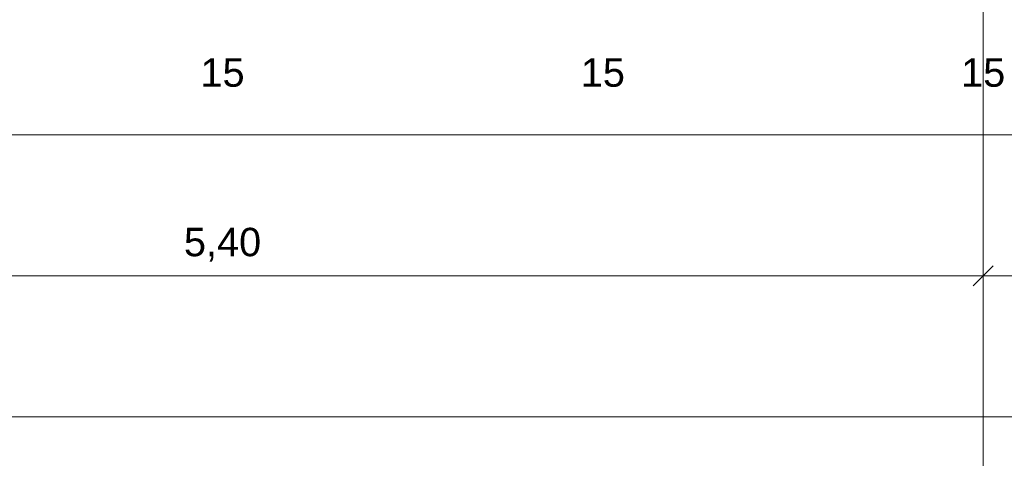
# Model space of a CAD drawing. Header units: metres. Extents: x -45 to 152, y -127 to 99.
# Tile 120 of 256: x -26.37 to -22.88, y -25.92 to -24.37. Entities that reach past the tile are written whole.
import ezdxf

# ---------------------------------------------------------------- set-up
doc = ezdxf.new("R2010")
doc.units = ezdxf.units.M
doc.header["$PDMODE"] = 1
doc.header["$PDSIZE"] = -2
doc.linetypes.add('Achsen 01', pattern=[5.291531, 3.175, -1.058062, 0.352704, -0.705764])
doc.layers.get('0').update_dxf_attribs({"lineweight": 25})
for name, color, linetype, lineweight in [('_GRU (2D)', 7, 'Continuous', 9), ('_OG 2 (2D)', 7, 'Continuous', 9), ('Bemaßung-Bemaßung', 7, 'Continuous', 9)]:
    doc.layers.add(name, color=color, linetype=linetype, lineweight=lineweight)
doc.layers.add('AV1-Achsen', color=1, linetype='Achsen 01', lineweight=18, true_color=0xff0000)
doc.layers.get('0').freeze()
doc.styles.add('Arial', font='arial.ttf')
doc.dimstyles.new('COE 50', dxfattribs={"dimtxt": 126.090495, "dimasz": 0.001414, "dimexe": 0.001, "dimexo": 0.01, "dimgap": 0.001, "dimtad": 1, "dimdec": 3, "dimtxsty": 'Arial', "dimblk": 'VW_SLASH-4', "dimblk1": 'VW_SLASH-4', "dimblk2": 'VW_SLASH-4', "dimcen": 0, "dimadec": 3, "dimazin": 0, "dimtfac": 0.8, "dimtdec": 3, "dimtix": 1, "dimtmove": 0, "dimatfit": 0, "dimldrblk": 'VW_SLASH-3', "dimfxl": 0.002, "dimfxlon": 1, "dimfrac": 2, "dimtolj": 1, "dimarcsym": 0})

# ---------------------------------------------------------------- blocks, each defined once
blk = doc.blocks.new('VW_SLASH-4')
at = {"color": 0, "linetype": 'ByBlock', "lineweight": -2, "transparency": 16777216}
blk.add_line((0, 0), (-1, 0), dxfattribs=at)
at = {"color": 0, "linetype": 'Continuous', "lineweight": 15, "transparency": 16777216, "flags": 128}
blk.add_lwpolyline([(0.5, 0.5), (-0.5, -0.5)], dxfattribs=at)
blk = doc.blocks.new('*D434')
at = {"layer": 'Bemaßung-Bemaßung', "color": 0, "lineweight": -2}
for p, q in [((-39.15, -25.675), (-39.15, -25.825)), ((0, -25.675), (0, -25.825)), ((-0.0707, -25.775), (-39.0793, -25.775))]:
    blk.add_line(p, q, dxfattribs=at)
at = {"layer": 'Defpoints', "color": 0}
for p in [(-39.15, -21.6), (0, -21.6), (-39.15, -25.775)]:
    blk.add_point(p, dxfattribs=at)
at = {"layer": 'Bemaßung-Bemaßung', "color": 0, "lineweight": -2, "xscale": 0.070693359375, "yscale": 0.070693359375, "zscale": 0.070693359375, "rotation": 180}
blk.add_blockref('VW_SLASH-4', (-39.15, -25.775), dxfattribs=at)
at = {"layer": 'Bemaßung-Bemaßung', "color": 0, "lineweight": -2, "xscale": 0.070693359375, "yscale": 0.070693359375, "zscale": 0.070693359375}
blk.add_blockref('VW_SLASH-4', (0, -25.775), dxfattribs=at)
at = {"layer": 'Bemaßung-Bemaßung', "color": 0, "insert": (-19.575, -25.6341), "char_height": 0.15131, "attachment_point": 5, "style": 'Arial'}
blk.add_mtext('\\A1;39,15', dxfattribs=at)
blk = doc.blocks.new('VW_SLASH-3')
at = {"color": 0, "linetype": 'ByBlock', "lineweight": -2, "transparency": 16777216}
blk.add_line((0, 0), (-1, 0), dxfattribs=at)
at = {"color": 0, "linetype": 'Continuous', "lineweight": 15, "transparency": 16777216, "flags": 128}
blk.add_lwpolyline([(0.5, 0.5), (-0.5, -0.5)], dxfattribs=at)
blk = doc.blocks.new('*D437')
at = {"layer": 'Bemaßung-Bemaßung', "color": 0, "lineweight": -2}
for p, q in [((-28.35, -25.175), (-28.35, -25.325)), ((-22.95, -25.175), (-22.95, -25.325)), ((-23.0207, -25.275), (-28.2793, -25.275))]:
    blk.add_line(p, q, dxfattribs=at)
at = {"layer": 'Defpoints', "color": 0}
for p in [(-28.35, -21.6), (-22.95, -21.6), (-28.35, -25.275)]:
    blk.add_point(p, dxfattribs=at)
at = {"layer": 'Bemaßung-Bemaßung', "color": 0, "lineweight": -2, "xscale": 0.070693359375, "yscale": 0.070693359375, "zscale": 0.070693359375, "rotation": 180}
blk.add_blockref('VW_SLASH-4', (-28.35, -25.275), dxfattribs=at)
at = {"layer": 'Bemaßung-Bemaßung', "color": 0, "lineweight": -2, "xscale": 0.070693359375, "yscale": 0.070693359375, "zscale": 0.070693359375}
blk.add_blockref('VW_SLASH-4', (-22.95, -25.275), dxfattribs=at)
at = {"layer": 'Bemaßung-Bemaßung', "color": 0, "insert": (-25.65, -25.1644), "char_height": 0.10087, "attachment_point": 5, "style": 'Arial'}
blk.add_mtext('\\A1;5,40', dxfattribs=at)
blk = doc.blocks.new('*D438')
at = {"layer": 'Bemaßung-Bemaßung', "color": 0, "lineweight": -2}
for p, q in [((-22.95, -25.175), (-22.95, -25.325)), ((-16.2, -25.175), (-16.2, -25.325)), ((-16.2707, -25.275), (-22.8793, -25.275))]:
    blk.add_line(p, q, dxfattribs=at)
at = {"layer": 'Defpoints', "color": 0}
for p in [(-22.95, -21.6), (-16.2, -21.6), (-22.95, -25.275)]:
    blk.add_point(p, dxfattribs=at)
at = {"layer": 'Bemaßung-Bemaßung', "color": 0, "lineweight": -2, "xscale": 0.070693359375, "yscale": 0.070693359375, "zscale": 0.070693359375, "rotation": 180}
blk.add_blockref('VW_SLASH-4', (-22.95, -25.275), dxfattribs=at)
at = {"layer": 'Bemaßung-Bemaßung', "color": 0, "lineweight": -2, "xscale": 0.070693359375, "yscale": 0.070693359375, "zscale": 0.070693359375}
blk.add_blockref('VW_SLASH-4', (-16.2, -25.275), dxfattribs=at)
at = {"layer": 'Bemaßung-Bemaßung', "color": 0, "insert": (-19.575, -25.1644), "char_height": 0.10087, "attachment_point": 5, "style": 'Arial'}
blk.add_mtext('\\A1;6,75', dxfattribs=at)
blk = doc.blocks.new('*D458')
at = {"layer": 'Bemaßung-Bemaßung', "color": 0, "lineweight": -2}
for p, q in [((-39.825, -24.675), (-39.825, -24.825)), ((0.675, -24.675), (0.675, -24.825)), ((0.6043, -24.775), (-39.7543, -24.775))]:
    blk.add_line(p, q, dxfattribs=at)
at = {"layer": 'Defpoints', "color": 0}
for p in [(-39.825, -22.275), (0.675, -22.275), (-39.825, -24.775)]:
    blk.add_point(p, dxfattribs=at)
at = {"layer": 'Bemaßung-Bemaßung', "color": 0, "lineweight": -2, "xscale": 0.070693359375, "yscale": 0.070693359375, "zscale": 0.070693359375, "rotation": 180}
blk.add_blockref('VW_SLASH-4', (-39.825, -24.775), dxfattribs=at)
at = {"layer": 'Bemaßung-Bemaßung', "color": 0, "lineweight": -2, "xscale": 0.070693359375, "yscale": 0.070693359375, "zscale": 0.070693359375}
blk.add_blockref('VW_SLASH-4', (0.675, -24.775), dxfattribs=at)
at = {"layer": 'Bemaßung-Bemaßung', "color": 0, "insert": (-19.575, -24.6644), "char_height": 0.10087, "attachment_point": 5, "style": 'Arial'}
blk.add_mtext('\\A1;40,50', dxfattribs=at)
blk = doc.blocks.new('*D496')
at = {"layer": 'Bemaßung-Bemaßung', "color": 0, "linetype": 'Continuous', "lineweight": -2}
for p, q in [((-23.025, -24.175), (-23.025, -24.325)), ((-22.875, -24.175), (-22.875, -24.325)), ((-23.0957, -24.275), (-23.1664, -24.275)), ((-23.025, -24.275), (-22.875, -24.275)), ((-22.8043, -24.275), (-22.7336, -24.275))]:
    blk.add_line(p, q, dxfattribs=at)
at = {"layer": 'Defpoints', "color": 0}
for p in [(-23.025, -22.275), (-22.875, -22.275), (-22.875, -24.275)]:
    blk.add_point(p, dxfattribs=at)
at = {"layer": 'Bemaßung-Bemaßung', "color": 0, "lineweight": -2, "xscale": 0.070693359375, "yscale": 0.070693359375, "zscale": 0.070693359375}
blk.add_blockref('VW_SLASH-4', (-23.025, -24.275), dxfattribs=at)
at = {"layer": 'Bemaßung-Bemaßung', "color": 0, "lineweight": -2, "xscale": 0.070693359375, "yscale": 0.070693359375, "zscale": 0.070693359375, "rotation": 180}
blk.add_blockref('VW_SLASH-4', (-22.875, -24.275), dxfattribs=at)
at = {"layer": 'Bemaßung-Bemaßung', "color": 0, "insert": (-22.95, -24.5545), "char_height": 0.10087, "attachment_point": 5, "style": 'Arial'}
blk.add_mtext('\\A1;15', dxfattribs=at)
blk = doc.blocks.new('*D498')
at = {"layer": 'Bemaßung-Bemaßung', "color": 0, "linetype": 'Continuous', "lineweight": -2}
for p, q in [((-24.375, -24.175), (-24.375, -24.325)), ((-24.225, -24.175), (-24.225, -24.325)), ((-24.4457, -24.275), (-24.5164, -24.275)), ((-24.375, -24.275), (-24.225, -24.275)), ((-24.1543, -24.275), (-24.0836, -24.275))]:
    blk.add_line(p, q, dxfattribs=at)
at = {"layer": 'Defpoints', "color": 0}
for p in [(-24.375, -22.275), (-24.225, -22.275), (-24.225, -24.275)]:
    blk.add_point(p, dxfattribs=at)
at = {"layer": 'Bemaßung-Bemaßung', "color": 0, "lineweight": -2, "xscale": 0.070693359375, "yscale": 0.070693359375, "zscale": 0.070693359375}
blk.add_blockref('VW_SLASH-4', (-24.375, -24.275), dxfattribs=at)
at = {"layer": 'Bemaßung-Bemaßung', "color": 0, "lineweight": -2, "xscale": 0.070693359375, "yscale": 0.070693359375, "zscale": 0.070693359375, "rotation": 180}
blk.add_blockref('VW_SLASH-4', (-24.225, -24.275), dxfattribs=at)
at = {"layer": 'Bemaßung-Bemaßung', "color": 0, "insert": (-24.3, -24.5545), "char_height": 0.10087, "attachment_point": 5, "style": 'Arial'}
blk.add_mtext('\\A1;15', dxfattribs=at)
blk = doc.blocks.new('*D500')
at = {"layer": 'Bemaßung-Bemaßung', "color": 0, "linetype": 'Continuous', "lineweight": -2}
for p, q in [((-25.725, -24.175), (-25.725, -24.325)), ((-25.575, -24.175), (-25.575, -24.325)), ((-25.7957, -24.275), (-25.8664, -24.275)), ((-25.725, -24.275), (-25.575, -24.275)), ((-25.5043, -24.275), (-25.4336, -24.275))]:
    blk.add_line(p, q, dxfattribs=at)
at = {"layer": 'Defpoints', "color": 0}
for p in [(-25.725, -22.275), (-25.575, -22.275), (-25.575, -24.275)]:
    blk.add_point(p, dxfattribs=at)
at = {"layer": 'Bemaßung-Bemaßung', "color": 0, "lineweight": -2, "xscale": 0.070693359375, "yscale": 0.070693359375, "zscale": 0.070693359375}
blk.add_blockref('VW_SLASH-4', (-25.725, -24.275), dxfattribs=at)
at = {"layer": 'Bemaßung-Bemaßung', "color": 0, "lineweight": -2, "xscale": 0.070693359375, "yscale": 0.070693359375, "zscale": 0.070693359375, "rotation": 180}
blk.add_blockref('VW_SLASH-4', (-25.575, -24.275), dxfattribs=at)
at = {"layer": 'Bemaßung-Bemaßung', "color": 0, "insert": (-25.65, -24.5545), "char_height": 0.10087, "attachment_point": 5, "style": 'Arial'}
blk.add_mtext('\\A1;15', dxfattribs=at)
blk = doc.blocks.new('Group-733')
at = {"layer": 'AV1-Achsen'}
blk.add_line((-22.95, -26.5), (-22.95, 4.9), dxfattribs=at)
blk = doc.blocks.new('GRU (2D)')
at = {"layer": 'AV1-Achsen', "color": 7}
blk.add_blockref('Group-733', (0, 0), dxfattribs=at)
blk = doc.blocks.new('OG 2 (2D)')
at = {"layer": 'Bemaßung-Bemaßung', "color": 1}
for base, p1, p2, text, override, picture, middle in [((-39.15, -25.775), (0, -21.6), (-39.15, -21.6), '39,15', {"dimtxt": 0.151309, "dimasz": 0.070693, "dimexe": 0.05, "dimgap": 0.05, "dimpost": '<>', "dimtxsty": 'Arial', "dimtmove": 2, "dimfxl": 0.1}, '*D434', (-19.575, -25.6341)), ((-28.35, -25.275), (-22.95, -21.6), (-28.35, -21.6), '5,40', {"dimtxt": 0.100872, "dimasz": 0.070693, "dimexe": 0.05, "dimgap": 0.05, "dimpost": '<>', "dimtxsty": 'Arial', "dimtmove": 2, "dimfxl": 0.1}, '*D437', (-25.65, -25.1644)), ((-22.95, -25.275), (-16.2, -21.6), (-22.95, -21.6), '6,75', {"dimtxt": 0.100872, "dimasz": 0.070693, "dimexe": 0.05, "dimgap": 0.05, "dimpost": '<>', "dimtxsty": 'Arial', "dimtmove": 2, "dimfxl": 0.1}, '*D438', (-19.575, -25.1644))]:
    dim = blk.add_linear_dim(base=base, p1=p1, p2=p2, text=text, dimstyle='COE 50', override=override, dxfattribs=at)
    dim.commit()
    dim.dimension.update_dxf_attribs({"geometry": picture, "text_midpoint": middle})
at = {"layer": 'Bemaßung-Bemaßung'}
dim = blk.add_linear_dim(base=(-39.825, -24.775), p1=(0.675, -22.275), p2=(-39.825, -22.275), text='40,50', dimstyle='COE 50', override={"dimtxt": 0.100872, "dimasz": 0.070693, "dimexe": 0.05, "dimgap": 0.05, "dimpost": '<>', "dimtxsty": 'Arial', "dimtmove": 2, "dimfxl": 0.1}, dxfattribs=at)
dim.commit()
dim.dimension.update_dxf_attribs({"geometry": '*D458', "text_midpoint": (-19.575, -24.6644)})
at = {"layer": 'Bemaßung-Bemaßung', "linetype": 'Continuous'}
for base, p1, p2, picture, middle in [((-25.575, -24.275), (-25.725, -22.275), (-25.575, -22.275), '*D500', (-25.65, -24.5545)), ((-24.225, -24.275), (-24.375, -22.275), (-24.225, -22.275), '*D498', (-24.3, -24.5545)), ((-22.875, -24.275), (-23.025, -22.275), (-22.875, -22.275), '*D496', (-22.95, -24.5545))]:
    dim = blk.add_linear_dim(base=base, p1=p1, p2=p2, text='15', dimstyle='COE 50', override={"dimtxt": 0.100872, "dimasz": 0.070693, "dimexe": 0.05, "dimgap": 0.05, "dimpost": '<>', "dimtxsty": 'Arial', "dimtix": 0, "dimtmove": 2, "dimfxl": 0.1}, dxfattribs=at)
    dim.commit()
    dim.dimension.update_dxf_attribs({"geometry": picture, "text_midpoint": middle})

msp = doc.modelspace()

# ---------------------------------------------------------------- block references
at = {"layer": '_OG 2 (2D)'}
msp.add_blockref('OG 2 (2D)', (0, 0), dxfattribs=at)

# ---------------------------------------------------------------- next in the draw order: block references
at = {"layer": '_GRU (2D)'}
msp.add_blockref('GRU (2D)', (0, 0), dxfattribs=at)

doc.saveas('drawing.dxf')
